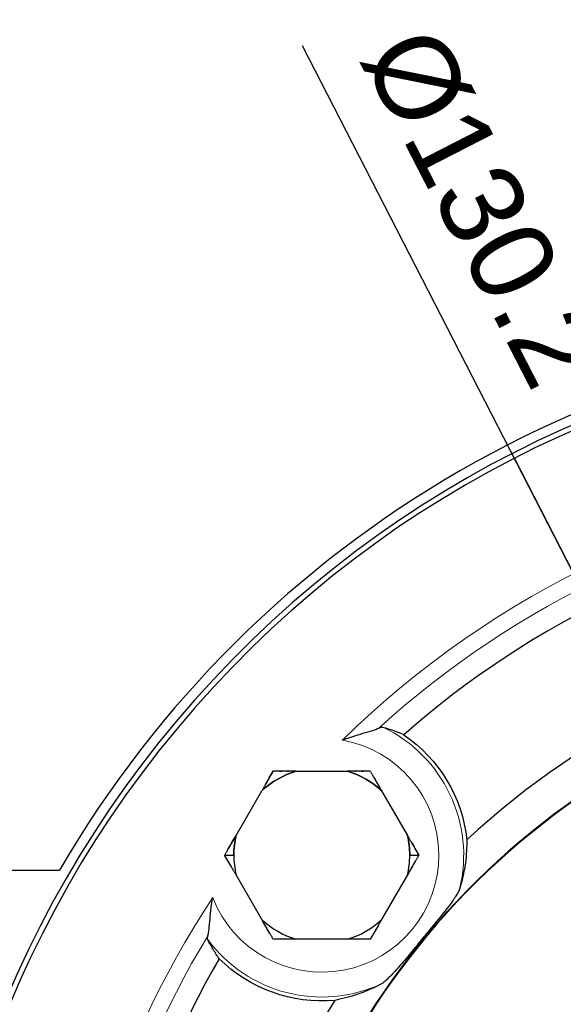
# Model space of a CAD drawing. Header units: millimetres. Extents: x 18 to 610, y -123 to 280.
# Tile 20 of 44: x 422 to 455, y -18 to 41. Entities that reach past the tile are written whole.
import ezdxf

# ---------------------------------------------------------------- set-up
doc = ezdxf.new("R2010")
doc.units = ezdxf.units.MM
doc.linetypes.add('SOLID', pattern=[0])
doc.styles.add('Arial', font='Arial.ttf', dxfattribs={"height": 5})
doc.dimstyles.get("Standard").update_dxf_attribs({"dimtxt": 5, "dimasz": 5, "dimexe": 0.18, "dimexo": 0.0625, "dimgap": 0.09, "dimtad": 0, "dimtih": 1, "dimtoh": 1, "dimdec": 4, "dimzin": 0, "dimdsep": 46, "dimtxsty": 'Arial', "dimcen": 0.09, "dimadec": 0, "dimazin": 0, "dimtfac": 1, "dimtdec": 4, "dimtofl": 0, "dimtmove": 0, "dimatfit": 3, "dimfxl": 0, "dimtolj": 1, "dimtzin": 0, "dimarcsym": 0})

# ---------------------------------------------------------------- blocks, each defined once
blk = doc.blocks.new('*D6')
at = {"color": 0, "lineweight": -2}
for p, q in [((511.043, -101.422), (438.885, 39.288)), ((451.644, 14.407), (508.762, -96.973))]:
    blk.add_line(p, q, dxfattribs=at)
at = {"color": 0}
blk.add_solid([(508.02, -97.353), (509.503, -96.592), (511.043, -101.422)], dxfattribs=at)
at = {"layer": 'Defpoints', "color": 0}
for p in [(451.644, 14.407), (511.043, -101.422)]:
    blk.add_point(p, dxfattribs=at)
at = {"color": 0, "lineweight": 9, "insert": (449.718, 29.537), "char_height": 5, "attachment_point": 5, "rotation": 297.14953, "style": 'Arial'}
blk.add_mtext('\\A1;Ø130.2', dxfattribs=at)
blk = doc.blocks.new('BlockOfViews_1')
at = {"linetype": 'SOLID', "lineweight": 30}
for p, q in [((438.48, -4.441, 14.472), (441.593, -4.441, 14.472)), ((434.871, -8.322, 14.472), (436.428, -5.626, 14.472)), ((443.646, -5.626, 14.472), (445.203, -8.322, 14.472)), ((424.536, -9.907, -17.468), (424.556, -9.907, -17.468)), ((434.187, -9.507, 14.155), (434.737, -9.507, 14.472)), ((445.337, -9.507, 14.472), (445.887, -9.507, 14.155)), ((421.344, -10.407, -11.468), (424.244, -10.407, -11.468)), ((436.428, -13.388, 14.472), (434.871, -10.692, 14.472)), ((445.203, -10.692, 14.472), (443.646, -13.388, 14.472)), ((441.593, -14.573, 14.472), (438.48, -14.573, 14.472))]:
    blk.add_line(p, q, dxfattribs=at)
for centre, radius, start, end in [((481.344, -43.507, -11.468), 66, 90, 149.89971), ((481.344, -43.507, -11.468), 66, 90.00007, 149.89963), ((481.344, -43.507, -7.768), 65.4, 48.54992, 318.36116), ((481.344, -43.507, 10.232), 65.086, 48.87291, 318.68174), ((481.344, -43.507, 2.032), 55, 99.15402, 131.38786), ((481.344, -43.507, 2.032), 47.75, 97.53661, 133.00528), ((481.344, -43.507, 10.232), 45.553, 33.46507, 175.59361), ((481.344, -43.507, 10.232), 45.519, 33.39896, 175.59014), ((440.037, -9.507, 14.472), 5.3, 107.07994, 132.92006), ((440.037, -9.507, 14.472), 5.3, 47.07994, 72.92006), ((440.037, -9.507, 14.472), 5.3, 167.07994, 180), ((440.037, -9.507, 14.472), 5.3, 0, 12.92006), ((440.037, -9.507, 14.472), 5.3, 180, 192.92006), ((440.037, -9.507, 14.472), 5.3, 180, 192.92006), ((440.037, -9.507, 14.472), 5.3, 347.07994, 0), ((440.037, -9.507, 14.472), 5.3, 347.07994, 0), ((440.037, -9.507, 14.472), 5.3, 227.07994, 252.92006), ((440.037, -9.507, 14.472), 5.3, 227.07994, 252.92006), ((440.037, -9.507, 14.472), 5.3, 287.07994, 312.92006), ((440.037, -9.507, 14.472), 5.3, 287.07994, 312.92006), ((481.344, -43.507, 2.032), 55, 149.69591, 178.87495), ((481.344, -43.507, 2.032), 47.75, 148.07849, 175.67111)]:
    blk.add_arc(centre, radius, start, end, dxfattribs=at)
at = {"color": 196, "linetype": 'SOLID', "lineweight": 9}
for centre, radius, start, end in [((481.344, -43.507, 10.232), 57.285, 96.16054, 134.38135), ((440.037, -9.507, 8.785), 8.551, 346.18273, 64.58625), ((481.344, -43.507, 10.232), 57.285, 146.70242, 213.29758), ((440.037, -9.507, 8.785), 8.551, 216.49751, 294.90103)]:
    blk.add_arc(centre, radius, start, end, dxfattribs=at)
at = {"color": 196, "linetype": 'SOLID', "lineweight": 9, "extrusion": (0, 0, -1)}
for centre, radius, start, end in [((-481.344, -43.507, -9.406), 56.3, 47.72389, 81.73423), ((-440.037, -9.507, -10.232), 7.051, 100.12734, 338.7889), ((-481.344, -43.507, -9.406), 56.3, 328.80766, 31.19234)]:
    blk.add_arc(centre, radius, start, end, dxfattribs=at)
at = {"linetype": 'SOLID', "lineweight": 30, "extrusion": (-2.45015e-16, 0, -1)}
for start, end in [(124.23714, 173.9953), (264.92094, 314.6791)]:
    blk.add_arc((-440.037, -9.507, -2.032), 8.786, start, end, dxfattribs=at)
at = {"linetype": 'SOLID', "lineweight": 30, "extrusion": (0, 0, -1)}
for start, end in [(47.07994, 72.92006), (107.07994, 132.92006), (0, 12.92006), (167.07994, 180)]:
    blk.add_arc((-440.037, -9.507, -14.472), 5.3, start, end, dxfattribs=at)
at = {"linetype": 'SOLID', "lineweight": 30, "extrusion": (-0.866025, 0.5, -9.51527e-13)}
blk.add_arc((-211.219, 2.22, -380.77), 12.435, 101.83877, 106.30282, dxfattribs=at)
at = {"linetype": 'SOLID', "lineweight": 30, "extrusion": (1.18332e-12, 1, -5.09917e-12)}
for start, end in [(75.56326, 76.27783), (77.73033, 78.1612)]:
    blk.add_arc((-440.602, 2.22, -4.441), 12.435, start, end, dxfattribs=at)
at = {"linetype": 'SOLID', "lineweight": 30, "extrusion": (-1.18332e-12, 1, -5.09917e-12)}
for start, end in [(101.83888, 102.26962), (103.72226, 104.4367)]:
    blk.add_arc((-439.471, 2.22, -4.441), 12.435, start, end, dxfattribs=at)
at = {"linetype": 'SOLID', "lineweight": 30, "extrusion": (0.866025, 0.5, -5.62356e-12)}
blk.add_arc((-228.817, 2.22, 381.396), 12.435, 75.56329, 80.17313, dxfattribs=at)
at = {"linetype": 'SOLID', "lineweight": 30, "extrusion": (-0.866025, 0.5, 7.44699e-12)}
blk.add_arc((-212.351, 2.22, -380.77), 12.435, 75.56317, 80.17313, dxfattribs=at)
at = {"linetype": 'SOLID', "lineweight": 30, "extrusion": (0.866025, 0.5, -1.09426e-11)}
blk.add_arc((-227.686, 2.22, 381.396), 12.435, 101.83886, 106.30282, dxfattribs=at)
at = {"linetype": 'SOLID', "lineweight": 30, "extrusion": (-0.866025, -0.5, 9.12311e-12)}
blk.add_arc((228.817, 2.22, -371.263), 12.435, 101.83888, 106.30282, dxfattribs=at)
at = {"linetype": 'SOLID', "lineweight": 30, "extrusion": (0.866025, -0.5, 8.65531e-12)}
blk.add_arc((211.219, 2.22, 390.903), 12.435, 75.56325, 80.17313, dxfattribs=at)
at = {"linetype": 'SOLID', "lineweight": 30, "extrusion": (-0.866025, -0.5, 2.99193e-12)}
blk.add_arc((227.686, 2.22, -371.263), 12.435, 75.56331, 80.17313, dxfattribs=at)
at = {"linetype": 'SOLID', "lineweight": 30, "extrusion": (0.866025, -0.5, -2.16781e-12)}
blk.add_arc((212.351, 2.22, 390.903), 12.435, 101.83883, 106.30282, dxfattribs=at)
at = {"linetype": 'SOLID', "lineweight": 30, "extrusion": (-1.18332e-12, -1, 5.09917e-12)}
blk.add_arc((440.602, 2.22, 14.573), 12.435, 101.8388, 106.30282, dxfattribs=at)
at = {"linetype": 'SOLID', "lineweight": 30, "extrusion": (1.18332e-12, -1, 5.09917e-12)}
blk.add_arc((439.471, 2.22, 14.573), 12.435, 75.5633, 80.17313, dxfattribs=at)
at = {"linetype": 'SOLID', "lineweight": 30}
for points, knots in [([(443.47, -1.85, 9.406), (443.526, -1.822, 9.311), (443.574, -1.802, 9.21), (443.653, -1.78, 9.001), (443.684, -1.778, 8.894), (443.706, -1.784, 8.785)], [0.000001, 0.000001, 0.000001, 0.000001, 0.3407237, 0.3407237, 0.6743841, 0.6743841, 0.6743841, 0.6743841]), ([(441.277, -2.565, 10.232), (441.281, -2.564, 10.232), (441.286, -2.562, 10.232), (441.814, -2.369, 10.231), (442.287, -2.228, 10.151), (442.892, -2.048, 9.918), (443.079, -1.993, 9.811), (443.32, -1.913, 9.61), (443.407, -1.881, 9.515), (443.47, -1.85, 9.406)], [-1.965118, -1.965118, -1.965118, -1.965118, -1.956218, -1.956218, -0.969671, -0.969671, -0.388896, -0.388896, -0.000048, -0.000048, -0.000048, -0.000048]), ([(443.706, -1.784, 8.785), (443.923, -1.845, 7.702), (444.146, -1.917, 6.557), (444.578, -2.073, 4.266), (444.787, -2.158, 3.119), (444.98, -2.243, 2.032)], [0.999786, 0.999786, 0.999786, 0.999786, 4.184941, 4.184941, 7.373204, 7.373204, 7.373204, 7.373204]), ([(437.112, -4.441, 14.155), (437.1, -4.461, 14.162), (437.088, -4.482, 14.168), (437.064, -4.523, 14.182), (437.052, -4.544, 14.189), (437.029, -4.585, 14.202), (437.017, -4.605, 14.208), (436.993, -4.647, 14.221), (436.981, -4.667, 14.228), (436.957, -4.708, 14.24), (436.945, -4.729, 14.247), (436.921, -4.77, 14.259), (436.909, -4.791, 14.265), (436.885, -4.833, 14.278), (436.873, -4.853, 14.284), (436.85, -4.895, 14.296), (436.838, -4.916, 14.301), (436.814, -4.957, 14.313), (436.802, -4.978, 14.319), (436.778, -5.019, 14.33), (436.766, -5.04, 14.336), (436.742, -5.082, 14.347), (436.73, -5.103, 14.352), (436.705, -5.144, 14.363), (436.693, -5.165, 14.369), (436.669, -5.207, 14.379), (436.657, -5.228, 14.384), (436.633, -5.269, 14.394), (436.621, -5.29, 14.399), (436.597, -5.332, 14.409), (436.585, -5.353, 14.414), (436.561, -5.395, 14.424), (436.549, -5.416, 14.428), (436.525, -5.458, 14.438), (436.512, -5.479, 14.442), (436.488, -5.521, 14.451), (436.476, -5.542, 14.455), (436.452, -5.584, 14.464), (436.44, -5.605, 14.468), (436.428, -5.626, 14.472)], [0, 0, 0, 0, 0.042359, 0.042359, 0.0847181, 0.0847181, 0.1270771, 0.1270771, 0.1694361, 0.1694361, 0.2117951, 0.2117951, 0.2541542, 0.2541542, 0.2965132, 0.2965132, 0.3388722, 0.3388722, 0.3812312, 0.3812312, 0.4235903, 0.4235903, 0.4659493, 0.4659493, 0.5083083, 0.5083083, 0.5506673, 0.5506673, 0.5930264, 0.5930264, 0.6353854, 0.6353854, 0.6777444, 0.6777444, 0.7201034, 0.7201034, 0.7624625, 0.7624625, 0.8048215, 0.8048215, 0.8048215, 0.8048215]), ([(438.48, -4.441, 14.472), (438.456, -4.441, 14.468), (438.432, -4.441, 14.464), (438.383, -4.441, 14.455), (438.359, -4.441, 14.451), (438.31, -4.441, 14.442), (438.286, -4.441, 14.438), (438.238, -4.441, 14.428), (438.213, -4.441, 14.424), (438.165, -4.441, 14.414), (438.141, -4.441, 14.409), (438.093, -4.441, 14.399), (438.069, -4.441, 14.394), (438.02, -4.441, 14.384), (437.996, -4.441, 14.379), (437.948, -4.441, 14.368), (437.924, -4.441, 14.363), (437.876, -4.441, 14.352), (437.852, -4.441, 14.347), (437.804, -4.441, 14.336), (437.78, -4.441, 14.33), (437.732, -4.441, 14.319), (437.708, -4.441, 14.313), (437.66, -4.441, 14.301), (437.636, -4.441, 14.296), (437.588, -4.441, 14.284), (437.564, -4.441, 14.278), (437.516, -4.441, 14.265), (437.492, -4.441, 14.259), (437.445, -4.441, 14.247), (437.421, -4.441, 14.24), (437.373, -4.441, 14.228), (437.349, -4.441, 14.221), (437.302, -4.441, 14.208), (437.278, -4.441, 14.202), (437.23, -4.441, 14.189), (437.207, -4.441, 14.182), (437.159, -4.441, 14.168), (437.135, -4.441, 14.162), (437.112, -4.441, 14.155)], [0, 0, 0, 0, 0.0280098, 0.0280098, 0.0560196, 0.0560196, 0.0840294, 0.0840294, 0.1120392, 0.1120392, 0.1400489, 0.1400489, 0.1680587, 0.1680587, 0.1960685, 0.1960685, 0.2240783, 0.2240783, 0.2520881, 0.2520881, 0.2800979, 0.2800979, 0.3081077, 0.3081077, 0.3361175, 0.3361175, 0.3641273, 0.3641273, 0.3921371, 0.3921371, 0.4201468, 0.4201468, 0.4481566, 0.4481566, 0.4761664, 0.4761664, 0.5041762, 0.5041762, 0.532186, 0.532186, 0.532186, 0.532186]), ([(442.962, -4.441, 14.155), (442.938, -4.441, 14.162), (442.914, -4.441, 14.168), (442.867, -4.441, 14.182), (442.843, -4.441, 14.189), (442.796, -4.441, 14.202), (442.772, -4.441, 14.208), (442.724, -4.441, 14.221), (442.7, -4.441, 14.228), (442.653, -4.441, 14.24), (442.629, -4.441, 14.247), (442.581, -4.441, 14.259), (442.557, -4.441, 14.265), (442.509, -4.441, 14.278), (442.485, -4.441, 14.284), (442.438, -4.441, 14.296), (442.414, -4.441, 14.301), (442.366, -4.441, 14.313), (442.342, -4.441, 14.319), (442.294, -4.441, 14.33), (442.27, -4.441, 14.336), (442.222, -4.441, 14.347), (442.198, -4.441, 14.352), (442.15, -4.441, 14.363), (442.125, -4.441, 14.368), (442.077, -4.441, 14.379), (442.053, -4.441, 14.384), (442.005, -4.441, 14.394), (441.981, -4.441, 14.399), (441.933, -4.441, 14.409), (441.908, -4.441, 14.414), (441.86, -4.441, 14.424), (441.836, -4.441, 14.428), (441.787, -4.441, 14.438), (441.763, -4.441, 14.442), (441.715, -4.441, 14.451), (441.691, -4.441, 14.455), (441.642, -4.441, 14.464), (441.618, -4.441, 14.468), (441.593, -4.441, 14.472)], [0, 0, 0, 0, 0.0423631, 0.0423631, 0.0847261, 0.0847261, 0.1270892, 0.1270892, 0.1694523, 0.1694523, 0.2118154, 0.2118154, 0.2541784, 0.2541784, 0.2965415, 0.2965415, 0.3389046, 0.3389046, 0.3812676, 0.3812676, 0.4236307, 0.4236307, 0.4659938, 0.4659938, 0.5083568, 0.5083568, 0.5507199, 0.5507199, 0.593083, 0.593083, 0.6354461, 0.6354461, 0.6778091, 0.6778091, 0.7201722, 0.7201722, 0.7625353, 0.7625353, 0.8048983, 0.8048983, 0.8048983, 0.8048983]), ([(443.646, -5.626, 14.472), (443.634, -5.605, 14.468), (443.622, -5.584, 14.464), (443.597, -5.542, 14.455), (443.585, -5.521, 14.451), (443.561, -5.479, 14.442), (443.549, -5.458, 14.438), (443.525, -5.416, 14.428), (443.513, -5.395, 14.424), (443.488, -5.353, 14.414), (443.476, -5.332, 14.409), (443.452, -5.29, 14.399), (443.44, -5.269, 14.394), (443.416, -5.228, 14.384), (443.404, -5.207, 14.379), (443.38, -5.165, 14.368), (443.368, -5.144, 14.363), (443.344, -5.103, 14.352), (443.332, -5.082, 14.347), (443.308, -5.04, 14.336), (443.296, -5.019, 14.33), (443.272, -4.978, 14.319), (443.26, -4.957, 14.313), (443.236, -4.915, 14.301), (443.224, -4.895, 14.296), (443.2, -4.853, 14.284), (443.188, -4.833, 14.278), (443.164, -4.791, 14.265), (443.152, -4.77, 14.259), (443.128, -4.729, 14.247), (443.116, -4.708, 14.24), (443.092, -4.667, 14.228), (443.081, -4.647, 14.221), (443.057, -4.605, 14.208), (443.045, -4.585, 14.202), (443.021, -4.544, 14.189), (443.009, -4.523, 14.182), (442.985, -4.482, 14.168), (442.974, -4.461, 14.162), (442.962, -4.441, 14.155)], [0, 0, 0, 0, 0.0280135, 0.0280135, 0.056027, 0.056027, 0.0840405, 0.0840405, 0.112054, 0.112054, 0.1400675, 0.1400675, 0.1680811, 0.1680811, 0.1960946, 0.1960946, 0.2241081, 0.2241081, 0.2521216, 0.2521216, 0.2801351, 0.2801351, 0.3081486, 0.3081486, 0.3361621, 0.3361621, 0.3641756, 0.3641756, 0.3921891, 0.3921891, 0.4202026, 0.4202026, 0.4482162, 0.4482162, 0.4762297, 0.4762297, 0.5042432, 0.5042432, 0.5322567, 0.5322567, 0.5322567, 0.5322567]), ([(434.871, -8.322, 14.472), (434.859, -8.343, 14.468), (434.847, -8.364, 14.464), (434.822, -8.406, 14.455), (434.81, -8.427, 14.451), (434.786, -8.469, 14.442), (434.774, -8.49, 14.438), (434.75, -8.532, 14.428), (434.738, -8.553, 14.424), (434.713, -8.595, 14.414), (434.701, -8.616, 14.409), (434.677, -8.658, 14.399), (434.665, -8.678, 14.394), (434.641, -8.72, 14.384), (434.629, -8.741, 14.379), (434.605, -8.783, 14.368), (434.593, -8.804, 14.363), (434.569, -8.845, 14.352), (434.557, -8.866, 14.347), (434.533, -8.908, 14.336), (434.521, -8.928, 14.33), (434.497, -8.97, 14.319), (434.485, -8.991, 14.313), (434.461, -9.032, 14.301), (434.449, -9.053, 14.295), (434.425, -9.095, 14.284), (434.413, -9.115, 14.278), (434.389, -9.157, 14.265), (434.377, -9.177, 14.259), (434.353, -9.219, 14.247), (434.341, -9.239, 14.24), (434.317, -9.281, 14.228), (434.305, -9.301, 14.221), (434.282, -9.343, 14.208), (434.27, -9.363, 14.202), (434.246, -9.404, 14.189), (434.234, -9.425, 14.182), (434.21, -9.466, 14.168), (434.199, -9.487, 14.162), (434.187, -9.507, 14.155)], [0, 0, 0, 0, 0.0280169, 0.0280169, 0.0560337, 0.0560337, 0.0840506, 0.0840506, 0.1120674, 0.1120674, 0.1400843, 0.1400843, 0.1681012, 0.1681012, 0.196118, 0.196118, 0.2241349, 0.2241349, 0.2521517, 0.2521517, 0.2801686, 0.2801686, 0.3081855, 0.3081855, 0.3362023, 0.3362023, 0.3642192, 0.3642192, 0.392236, 0.392236, 0.4202529, 0.4202529, 0.4482698, 0.4482698, 0.4762866, 0.4762866, 0.5043035, 0.5043035, 0.5323203, 0.5323203, 0.5323203, 0.5323203]), ([(445.887, -9.507, 14.155), (445.875, -9.487, 14.162), (445.863, -9.466, 14.168), (445.839, -9.425, 14.182), (445.827, -9.404, 14.189), (445.804, -9.363, 14.202), (445.792, -9.343, 14.208), (445.768, -9.301, 14.221), (445.756, -9.281, 14.228), (445.732, -9.239, 14.24), (445.72, -9.219, 14.247), (445.696, -9.177, 14.259), (445.685, -9.157, 14.265), (445.661, -9.115, 14.278), (445.649, -9.095, 14.284), (445.625, -9.053, 14.296), (445.613, -9.032, 14.301), (445.589, -8.991, 14.313), (445.577, -8.97, 14.319), (445.553, -8.928, 14.33), (445.541, -8.908, 14.336), (445.517, -8.866, 14.347), (445.505, -8.845, 14.352), (445.481, -8.804, 14.363), (445.469, -8.783, 14.368), (445.445, -8.741, 14.379), (445.433, -8.72, 14.384), (445.408, -8.678, 14.394), (445.396, -8.658, 14.399), (445.372, -8.616, 14.409), (445.36, -8.595, 14.414), (445.336, -8.553, 14.424), (445.324, -8.532, 14.428), (445.3, -8.49, 14.438), (445.288, -8.469, 14.442), (445.263, -8.427, 14.451), (445.251, -8.406, 14.455), (445.227, -8.364, 14.464), (445.215, -8.343, 14.468), (445.203, -8.322, 14.472)], [0, 0, 0, 0, 0.0423557, 0.0423557, 0.0847113, 0.0847113, 0.127067, 0.127067, 0.1694227, 0.1694227, 0.2117784, 0.2117784, 0.254134, 0.254134, 0.2964897, 0.2964897, 0.3388454, 0.3388454, 0.3812011, 0.3812011, 0.4235567, 0.4235567, 0.4659124, 0.4659124, 0.5082681, 0.5082681, 0.5506237, 0.5506237, 0.5929794, 0.5929794, 0.6353351, 0.6353351, 0.6776908, 0.6776908, 0.7200464, 0.7200464, 0.7624021, 0.7624021, 0.8047578, 0.8047578, 0.8047578, 0.8047578]), ([(448.775, -8.588, 2.032), (448.778, -9.004, 3.176), (448.756, -9.467, 4.374), (448.644, -10.298, 6.305), (448.581, -10.642, 7.054), (448.447, -11.182, 8.116), (448.397, -11.363, 8.456), (448.34, -11.549, 8.785)], [1.040291, 1.040291, 1.040291, 1.040291, 4.553172, 4.553172, 6.829758, 6.829758, 7.937867, 7.937867, 7.937867, 7.937867]), ([(434.871, -10.692, 14.472), (434.859, -10.671, 14.468), (434.847, -10.65, 14.464), (434.822, -10.608, 14.455), (434.81, -10.587, 14.451), (434.786, -10.545, 14.442), (434.774, -10.524, 14.438), (434.75, -10.482, 14.428), (434.738, -10.461, 14.424), (434.713, -10.419, 14.414), (434.701, -10.398, 14.409), (434.677, -10.357, 14.399), (434.665, -10.336, 14.394), (434.641, -10.294, 14.384), (434.629, -10.273, 14.379), (434.605, -10.231, 14.368), (434.593, -10.211, 14.363), (434.569, -10.169, 14.352), (434.557, -10.148, 14.347), (434.533, -10.106, 14.336), (434.521, -10.086, 14.33), (434.497, -10.044, 14.319), (434.485, -10.023, 14.313), (434.461, -9.982, 14.301), (434.449, -9.961, 14.295), (434.425, -9.92, 14.284), (434.413, -9.899, 14.278), (434.389, -9.857, 14.265), (434.377, -9.837, 14.259), (434.353, -9.795, 14.247), (434.341, -9.775, 14.24), (434.317, -9.733, 14.228), (434.305, -9.713, 14.221), (434.282, -9.672, 14.208), (434.27, -9.651, 14.202), (434.246, -9.61, 14.189), (434.234, -9.589, 14.182), (434.21, -9.548, 14.168), (434.199, -9.528, 14.162), (434.187, -9.507, 14.155)], [0, 0, 0, 0, 0.0280169, 0.0280169, 0.0560337, 0.0560337, 0.0840506, 0.0840506, 0.1120674, 0.1120674, 0.1400843, 0.1400843, 0.1681012, 0.1681012, 0.196118, 0.196118, 0.2241349, 0.2241349, 0.2521517, 0.2521517, 0.2801686, 0.2801686, 0.3081855, 0.3081855, 0.3362023, 0.3362023, 0.3642192, 0.3642192, 0.392236, 0.392236, 0.4202529, 0.4202529, 0.4482698, 0.4482698, 0.4762866, 0.4762866, 0.5043035, 0.5043035, 0.5323203, 0.5323203, 0.5323203, 0.5323203]), ([(445.887, -9.507, 14.155), (445.875, -9.528, 14.162), (445.863, -9.548, 14.168), (445.839, -9.589, 14.182), (445.827, -9.61, 14.189), (445.804, -9.651, 14.202), (445.792, -9.672, 14.208), (445.768, -9.713, 14.221), (445.756, -9.733, 14.228), (445.732, -9.775, 14.24), (445.72, -9.795, 14.247), (445.696, -9.837, 14.259), (445.685, -9.857, 14.265), (445.661, -9.899, 14.278), (445.649, -9.92, 14.284), (445.625, -9.961, 14.296), (445.613, -9.982, 14.301), (445.589, -10.023, 14.313), (445.577, -10.044, 14.319), (445.553, -10.086, 14.33), (445.541, -10.106, 14.336), (445.517, -10.148, 14.347), (445.505, -10.169, 14.352), (445.481, -10.211, 14.363), (445.469, -10.231, 14.368), (445.445, -10.273, 14.379), (445.433, -10.294, 14.384), (445.408, -10.336, 14.394), (445.396, -10.357, 14.399), (445.372, -10.398, 14.409), (445.36, -10.419, 14.414), (445.336, -10.461, 14.424), (445.324, -10.482, 14.428), (445.3, -10.524, 14.438), (445.288, -10.545, 14.442), (445.263, -10.587, 14.451), (445.251, -10.608, 14.455), (445.227, -10.65, 14.464), (445.215, -10.671, 14.468), (445.203, -10.692, 14.472)], [0, 0, 0, 0, 0.0423557, 0.0423557, 0.0847113, 0.0847113, 0.127067, 0.127067, 0.1694227, 0.1694227, 0.2117784, 0.2117784, 0.254134, 0.254134, 0.2964897, 0.2964897, 0.3388454, 0.3388454, 0.3812011, 0.3812011, 0.4235567, 0.4235567, 0.4659124, 0.4659124, 0.5082681, 0.5082681, 0.5506237, 0.5506237, 0.5929794, 0.5929794, 0.6353351, 0.6353351, 0.6776908, 0.6776908, 0.7200464, 0.7200464, 0.7624021, 0.7624021, 0.8047578, 0.8047578, 0.8047578, 0.8047578]), ([(448.34, -11.549, 8.785), (448.317, -11.624, 8.918), (448.27, -11.718, 9.036), (448.128, -11.964, 9.285), (448.003, -12.151, 9.429), (447.512, -12.817, 9.778), (447.117, -13.302, 9.887), (446.639, -13.885, 9.956), (446.522, -14.028, 9.967), (446.341, -14.248, 9.978), (446.277, -14.325, 9.981), (446.16, -14.467, 9.983), (446.108, -14.531, 9.983), (445.994, -14.669, 9.981), (445.934, -14.743, 9.979), (445.771, -14.94, 9.971), (445.668, -15.065, 9.962), (445.445, -15.335, 9.935), (445.324, -15.481, 9.915), (444.98, -15.893, 9.838), (444.749, -16.166, 9.762), (444.293, -16.68, 9.526), (444.113, -16.867, 9.384), (443.907, -17.06, 9.175), (443.842, -17.117, 9.1), (443.73, -17.205, 8.946), (443.681, -17.239, 8.868), (443.637, -17.263, 8.785)], [0, 0, 0, 0, 0.463384, 0.463384, 1.12887, 1.12887, 2.310299, 2.310299, 2.689403, 2.689403, 2.896978, 2.896978, 3.068045, 3.068045, 3.26456, 3.26456, 3.596541, 3.596541, 3.986816, 3.986816, 4.713108, 4.713108, 5.482845, 5.482845, 5.847384, 5.847384, 6.161059, 6.161059, 6.161059, 6.161059]), ([(433.182, -14.348, 9.406), (433.201, -14.28, 9.515), (433.216, -14.189, 9.61), (433.248, -13.937, 9.811), (433.266, -13.743, 9.918), (433.326, -13.115, 10.151), (433.374, -12.624, 10.231), (433.461, -12.068, 10.232), (433.462, -12.063, 10.232), (433.463, -12.058, 10.232)], [-3.3142, -3.3142, -3.3142, -3.3142, -2.655402, -2.655402, -1.671437, -1.671437, 0, 0, 0.015079, 0.015079, 0.015079, 0.015079]), ([(437.112, -14.573, 14.155), (437.1, -14.553, 14.162), (437.088, -14.532, 14.168), (437.064, -14.491, 14.182), (437.052, -14.471, 14.189), (437.029, -14.429, 14.202), (437.017, -14.409, 14.208), (436.993, -14.368, 14.221), (436.981, -14.347, 14.228), (436.957, -14.306, 14.24), (436.945, -14.285, 14.247), (436.921, -14.244, 14.259), (436.909, -14.223, 14.265), (436.885, -14.182, 14.278), (436.873, -14.161, 14.284), (436.85, -14.119, 14.296), (436.838, -14.099, 14.301), (436.814, -14.057, 14.313), (436.802, -14.036, 14.319), (436.778, -13.995, 14.33), (436.766, -13.974, 14.336), (436.742, -13.932, 14.347), (436.73, -13.912, 14.352), (436.705, -13.87, 14.363), (436.693, -13.849, 14.369), (436.669, -13.807, 14.379), (436.657, -13.786, 14.384), (436.633, -13.745, 14.394), (436.621, -13.724, 14.399), (436.597, -13.682, 14.409), (436.585, -13.661, 14.414), (436.561, -13.619, 14.424), (436.549, -13.598, 14.428), (436.525, -13.556, 14.438), (436.512, -13.535, 14.442), (436.488, -13.493, 14.451), (436.476, -13.472, 14.455), (436.452, -13.43, 14.464), (436.44, -13.409, 14.468), (436.428, -13.388, 14.472)], [0, 0, 0, 0, 0.042359, 0.042359, 0.0847181, 0.0847181, 0.1270771, 0.1270771, 0.1694361, 0.1694361, 0.2117951, 0.2117951, 0.2541542, 0.2541542, 0.2965132, 0.2965132, 0.3388722, 0.3388722, 0.3812312, 0.3812312, 0.4235903, 0.4235903, 0.4659493, 0.4659493, 0.5083083, 0.5083083, 0.5506673, 0.5506673, 0.5930264, 0.5930264, 0.6353854, 0.6353854, 0.6777444, 0.6777444, 0.7201034, 0.7201034, 0.7624625, 0.7624625, 0.8048215, 0.8048215, 0.8048215, 0.8048215]), ([(443.646, -13.388, 14.472), (443.634, -13.409, 14.468), (443.622, -13.43, 14.464), (443.597, -13.472, 14.455), (443.585, -13.493, 14.451), (443.561, -13.535, 14.442), (443.549, -13.556, 14.438), (443.525, -13.598, 14.428), (443.513, -13.619, 14.424), (443.488, -13.661, 14.414), (443.476, -13.682, 14.409), (443.452, -13.724, 14.399), (443.44, -13.745, 14.394), (443.416, -13.787, 14.384), (443.404, -13.807, 14.379), (443.38, -13.849, 14.368), (443.368, -13.87, 14.363), (443.344, -13.912, 14.352), (443.332, -13.932, 14.347), (443.308, -13.974, 14.336), (443.296, -13.995, 14.33), (443.272, -14.036, 14.319), (443.26, -14.057, 14.313), (443.236, -14.099, 14.301), (443.224, -14.119, 14.296), (443.2, -14.161, 14.284), (443.188, -14.182, 14.278), (443.164, -14.223, 14.265), (443.152, -14.244, 14.259), (443.128, -14.285, 14.247), (443.116, -14.306, 14.24), (443.092, -14.347, 14.228), (443.081, -14.368, 14.221), (443.057, -14.409, 14.208), (443.045, -14.429, 14.202), (443.021, -14.471, 14.189), (443.009, -14.491, 14.182), (442.985, -14.532, 14.168), (442.974, -14.553, 14.162), (442.962, -14.573, 14.155)], [0, 0, 0, 0, 0.0280135, 0.0280135, 0.056027, 0.056027, 0.0840405, 0.0840405, 0.112054, 0.112054, 0.1400675, 0.1400675, 0.1680811, 0.1680811, 0.1960946, 0.1960946, 0.2241081, 0.2241081, 0.2521216, 0.2521216, 0.2801351, 0.2801351, 0.3081486, 0.3081486, 0.3361621, 0.3361621, 0.3641756, 0.3641756, 0.3921891, 0.3921891, 0.4202026, 0.4202026, 0.4482162, 0.4482162, 0.4762297, 0.4762297, 0.5042432, 0.5042432, 0.5322567, 0.5322567, 0.5322567, 0.5322567]), ([(433.163, -14.593, 8.785), (433.153, -14.573, 8.894), (433.149, -14.542, 9.001), (433.156, -14.459, 9.21), (433.166, -14.408, 9.311), (433.182, -14.348, 9.406)], [0, 0, 0, 0, 0.3334746, 0.3334746, 0.6740164, 0.6740164, 0.6740164, 0.6740164]), ([(433.859, -15.755, 2.032), (433.738, -15.582, 3.119), (433.614, -15.393, 4.266), (433.378, -14.999, 6.557), (433.265, -14.794, 7.702), (433.163, -14.593, 8.785)], [0.996678, 0.996678, 0.996678, 0.996678, 4.184941, 4.184941, 7.370096, 7.370096, 7.370096, 7.370096]), ([(438.48, -14.573, 14.472), (438.456, -14.573, 14.468), (438.432, -14.573, 14.464), (438.383, -14.573, 14.455), (438.359, -14.573, 14.451), (438.31, -14.573, 14.442), (438.286, -14.573, 14.438), (438.238, -14.573, 14.428), (438.213, -14.573, 14.424), (438.165, -14.573, 14.414), (438.141, -14.573, 14.409), (438.093, -14.573, 14.399), (438.069, -14.573, 14.394), (438.02, -14.573, 14.384), (437.996, -14.573, 14.379), (437.948, -14.573, 14.368), (437.924, -14.573, 14.363), (437.876, -14.573, 14.352), (437.852, -14.573, 14.347), (437.804, -14.573, 14.336), (437.78, -14.573, 14.33), (437.732, -14.573, 14.319), (437.708, -14.573, 14.313), (437.66, -14.573, 14.301), (437.636, -14.573, 14.296), (437.588, -14.573, 14.284), (437.564, -14.573, 14.278), (437.516, -14.573, 14.265), (437.492, -14.573, 14.259), (437.445, -14.573, 14.247), (437.421, -14.573, 14.24), (437.373, -14.573, 14.228), (437.349, -14.573, 14.221), (437.302, -14.573, 14.208), (437.278, -14.573, 14.202), (437.23, -14.573, 14.189), (437.207, -14.573, 14.182), (437.159, -14.573, 14.168), (437.135, -14.573, 14.162), (437.112, -14.573, 14.155)], [0, 0, 0, 0, 0.0280098, 0.0280098, 0.0560196, 0.0560196, 0.0840294, 0.0840294, 0.1120392, 0.1120392, 0.1400489, 0.1400489, 0.1680587, 0.1680587, 0.1960685, 0.1960685, 0.2240783, 0.2240783, 0.2520881, 0.2520881, 0.2800979, 0.2800979, 0.3081077, 0.3081077, 0.3361175, 0.3361175, 0.3641273, 0.3641273, 0.3921371, 0.3921371, 0.4201468, 0.4201468, 0.4481566, 0.4481566, 0.4761664, 0.4761664, 0.5041762, 0.5041762, 0.532186, 0.532186, 0.532186, 0.532186]), ([(442.962, -14.573, 14.155), (442.938, -14.573, 14.162), (442.914, -14.573, 14.168), (442.867, -14.573, 14.182), (442.843, -14.573, 14.189), (442.796, -14.573, 14.202), (442.772, -14.573, 14.208), (442.724, -14.573, 14.221), (442.7, -14.573, 14.228), (442.653, -14.573, 14.24), (442.629, -14.573, 14.247), (442.581, -14.573, 14.259), (442.557, -14.573, 14.265), (442.509, -14.573, 14.278), (442.485, -14.573, 14.284), (442.438, -14.573, 14.296), (442.414, -14.573, 14.301), (442.366, -14.573, 14.313), (442.342, -14.573, 14.319), (442.294, -14.573, 14.33), (442.27, -14.573, 14.336), (442.222, -14.573, 14.347), (442.198, -14.573, 14.352), (442.15, -14.573, 14.363), (442.125, -14.573, 14.368), (442.077, -14.573, 14.379), (442.053, -14.573, 14.384), (442.005, -14.573, 14.394), (441.981, -14.573, 14.399), (441.933, -14.573, 14.409), (441.908, -14.573, 14.414), (441.86, -14.573, 14.424), (441.836, -14.573, 14.428), (441.787, -14.573, 14.438), (441.763, -14.573, 14.442), (441.715, -14.573, 14.451), (441.691, -14.573, 14.455), (441.642, -14.573, 14.464), (441.618, -14.573, 14.468), (441.593, -14.573, 14.472)], [0, 0, 0, 0, 0.0423631, 0.0423631, 0.0847261, 0.0847261, 0.1270892, 0.1270892, 0.1694523, 0.1694523, 0.2118154, 0.2118154, 0.2541784, 0.2541784, 0.2965415, 0.2965415, 0.3389046, 0.3389046, 0.3812676, 0.3812676, 0.4236307, 0.4236307, 0.4659938, 0.4659938, 0.5083568, 0.5083568, 0.5507199, 0.5507199, 0.593083, 0.593083, 0.6354461, 0.6354461, 0.6778091, 0.6778091, 0.7201722, 0.7201722, 0.7625353, 0.7625353, 0.8048983, 0.8048983, 0.8048983, 0.8048983]), ([(443.637, -17.263, 8.785), (443.465, -17.355, 8.456), (443.297, -17.439, 8.116), (442.793, -17.673, 7.054), (442.468, -17.802, 6.305), (441.673, -18.071, 4.374), (441.223, -18.182, 3.176), (440.815, -18.259, 2.032)], [1.168477, 1.168477, 1.168477, 1.168477, 2.276586, 2.276586, 4.553172, 4.553172, 8.066053, 8.066053, 8.066053, 8.066053])]:
    blk.add_open_spline(points, degree=3, knots=knots, dxfattribs=at)

msp = doc.modelspace()

# ---------------------------------------------------------------- block references
msp.add_blockref('BlockOfViews_1', (0, 0))

# ---------------------------------------------------------------- dimensions: what is measured, and where the dimension line sits
at = {"lineweight": 9}
dim = msp.add_diameter_dim_2p(p1=(451.644, 14.407), p2=(511.043, -101.422), dimstyle='Standard', override={"dimtxt": 5, "dimasz": 5, "dimexe": 1.4, "dimexo": 0, "dimgap": 2.5, "dimtad": 1, "dimtih": 0, "dimtoh": 0, "dimdec": 1, "dimlfac": 1, "dimpost": '״<>', "dimse1": 0, "dimse2": 0, "dimtofl": 1}, dxfattribs=at)
dim.commit()
dim.dimension.update_dxf_attribs({"geometry": '*D6', "text_midpoint": (445.1, 27.169), "dimtype": 163})

doc.saveas('drawing.dxf')
